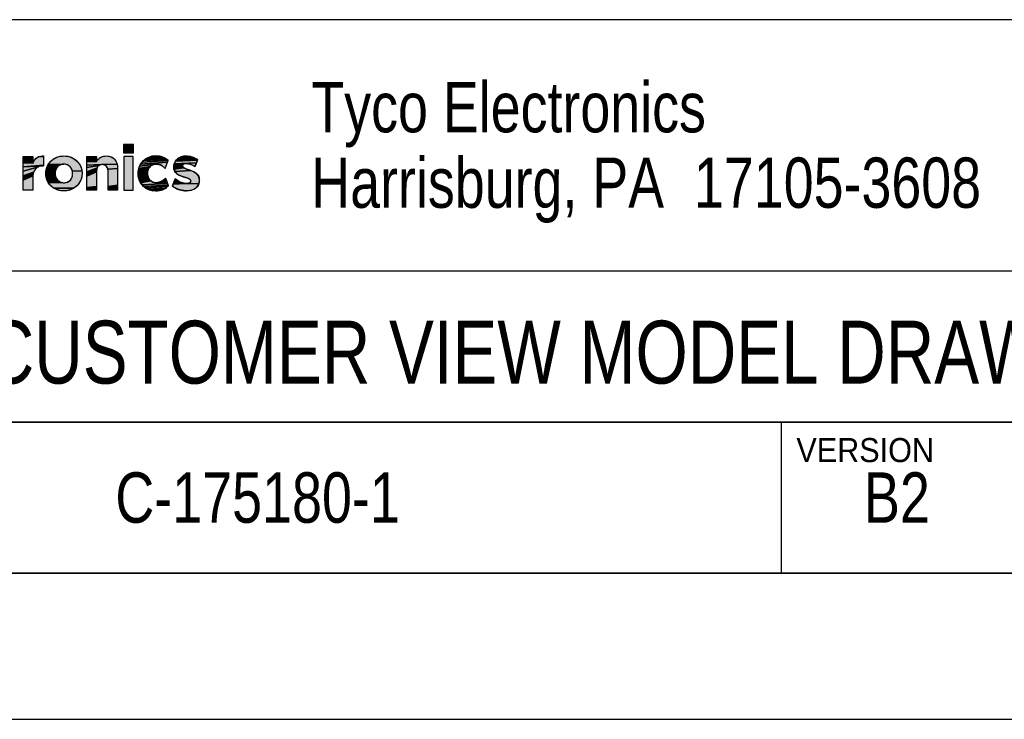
# Model space of a CAD drawing. Extents: x 0 to 420, y 0 to 297.
# Tile 7 of 10: x 305 to 367, y 0 to 44. Entities that reach past the tile are written whole.
import ezdxf
from ezdxf.enums import TextEntityAlignment as Align

# ---------------------------------------------------------------- set-up
doc = ezdxf.new("R2010")
doc.units = 0
doc.header["$LTSCALE"] = 23.1
doc.layers.get('0').update_dxf_attribs({"linetype": 'CONTINUOUS'})
doc.layers.add('DRAFT_ENTITY', color=7, linetype='CONTINUOUS')
doc.styles.get("Standard").update_dxf_attribs({"font": 'txt', "width": 0.95})

# ---------------------------------------------------------------- blocks, each defined once
blk = doc.blocks.new('15988_TYCO_ELEC_HORIZ_BL0', base_point=(298.596, 35.961))
at = {"linetype": 'CONTINUOUS'}
for points in [[(306.754, 35.504), (306.754, 35.443), (306.754, 35.369), (306.754, 35.286), (306.754, 35.201), (306.754, 35.118), (306.754, 35.044), (306.754, 34.983), (305.475, 34.881), (305.475, 35.011), (305.475, 35.131), (306.077, 35.128), (306.077, 35.101), (306.077, 35.091), (306.113, 35.168), (306.152, 35.24), (306.196, 35.306), (306.245, 35.365), (306.299, 35.417), (306.359, 35.462), (306.424, 35.499), (306.754, 35.527)], [(306.077, 35.519), (306.077, 35.509), (306.077, 35.481), (306.077, 35.44), (306.077, 35.39), (305.475, 35.334), (305.475, 35.411), (305.475, 35.443), (305.475, 35.469), (305.475, 35.49), (305.475, 35.506), (305.475, 35.515), (305.475, 35.519), (305.479, 35.519), (305.489, 35.519), (305.506, 35.519), (305.528, 35.519), (305.585, 35.519), (305.656, 35.519), (305.735, 35.519), (305.817, 35.519), (305.896, 35.519), (305.967, 35.519), (306.025, 35.519), (306.047, 35.519), (306.063, 35.519), (306.074, 35.519)], [(306.754, 35.558), (306.754, 35.555), (306.754, 35.544), (306.754, 35.527), (306.424, 35.499), (306.496, 35.527), (306.575, 35.547), (306.661, 35.558)], [(307.943, 35.555), (308.043, 35.559), (308.143, 35.555), (308.24, 35.544), (308.334, 35.526), (308.424, 35.5), (308.51, 35.469), (308.593, 35.431), (308.671, 35.387), (308.745, 35.338), (308.814, 35.283), (308.878, 35.223), (308.937, 35.158), (308.99, 35.089), (309.038, 35.016), (309.079, 34.939), (309.114, 34.858), (309.143, 34.774), (309.165, 34.687), (309.18, 34.597), (308.573, 34.616), (308.559, 34.661), (308.543, 34.704), (308.523, 34.745), (308.5, 34.785), (308.475, 34.822), (308.447, 34.857), (308.416, 34.889), (308.383, 34.919), (308.347, 34.946), (308.309, 34.97), (308.268, 34.99), (308.226, 35.008), (308.181, 35.021), (308.134, 35.032), (308.086, 35.038), (308.035, 35.04), (307.042, 35.01), (307.09, 35.084), (307.144, 35.154), (307.203, 35.219), (307.268, 35.279), (307.337, 35.335), (307.412, 35.385), (307.49, 35.429), (307.573, 35.468), (307.66, 35.5), (307.751, 35.525), (307.845, 35.544)], [(310.713, 35.559), (310.83, 35.552), (310.938, 35.531), (311.036, 35.497), (311.124, 35.45), (311.202, 35.391), (311.269, 35.319), (311.325, 35.237), (311.37, 35.143), (311.403, 35.04), (310.423, 35.01), (309.489, 34.969), (309.489, 35.09), (309.489, 35.2), (310.092, 35.218), (310.101, 35.23), (310.139, 35.277), (310.18, 35.322), (310.224, 35.365), (310.27, 35.406), (310.32, 35.442), (310.374, 35.475), (310.432, 35.504), (310.495, 35.527), (310.562, 35.544), (310.635, 35.555)], [(310.092, 35.517), (310.092, 35.504), (310.092, 35.481), (309.489, 35.446), (309.489, 35.492), (309.489, 35.516), (309.49, 35.519), (309.497, 35.519), (309.529, 35.519), (309.58, 35.519), (309.646, 35.519), (309.721, 35.519), (309.801, 35.519), (309.88, 35.519), (309.953, 35.519), (310.016, 35.519), (310.062, 35.519), (310.078, 35.519), (310.088, 35.519)], [(310.092, 35.45), (310.092, 35.413), (310.092, 35.374), (309.489, 35.298), (309.489, 35.381), (309.489, 35.446), (310.092, 35.481)], [(314.363, 35.451), (314.425, 35.418), (313.195, 35.366), (313.326, 35.443), (314.298, 35.48)], [(314.155, 35.525), (314.228, 35.504), (314.298, 35.48), (313.326, 35.443), (313.471, 35.502), (313.548, 35.524), (314.077, 35.54)], [(313.793, 35.558), (313.836, 35.559), (313.86, 35.559), (313.906, 35.557), (313.994, 35.551), (314.077, 35.54), (313.548, 35.524), (313.627, 35.541), (313.709, 35.552)], [(316.255, 35.451), (316.319, 35.425), (315.215, 35.379), (315.296, 35.434), (316.189, 35.474)], [(316.123, 35.494), (316.189, 35.474), (315.296, 35.434), (315.386, 35.478), (316.056, 35.512)], [(315.921, 35.536), (315.988, 35.525), (316.056, 35.512), (315.386, 35.478), (315.483, 35.512), (315.588, 35.534), (315.854, 35.543)], [(315.697, 35.545), (315.754, 35.547), (315.787, 35.546), (315.854, 35.543), (315.588, 35.534)], [(306.077, 35.334), (306.077, 35.276), (306.077, 35.219), (305.475, 35.131), (305.475, 35.239), (305.475, 35.334), (306.077, 35.39)], [(306.722, 34.929), (305.475, 34.881), (306.754, 34.983), (306.754, 34.96), (306.754, 34.943), (306.754, 34.932), (306.754, 34.929), (306.754, 34.929), (306.752, 34.929), (306.748, 34.929), (306.745, 34.929), (306.741, 34.929), (306.736, 34.929), (306.732, 34.929), (306.728, 34.929), (306.725, 34.929), (306.723, 34.929)], [(306.52, 34.904), (306.432, 34.874), (305.475, 34.602), (305.475, 34.881), (306.722, 34.929), (306.617, 34.923)], [(306.17, 34.629), (306.13, 34.536), (305.475, 34.313), (305.475, 34.602), (306.432, 34.874), (306.352, 34.832), (306.281, 34.777), (306.221, 34.709)], [(307.572, 34.788), (307.551, 34.749), (306.914, 34.679), (306.936, 34.767), (307.597, 34.825)], [(307.624, 34.859), (307.597, 34.825), (306.936, 34.767), (306.965, 34.851), (307.686, 34.921), (307.653, 34.891)], [(307.721, 34.947), (307.686, 34.921), (306.965, 34.851), (307.001, 34.932), (307.841, 35.008), (307.799, 34.991), (307.759, 34.971)], [(307.886, 35.022), (307.841, 35.008), (307.001, 34.932), (307.042, 35.01), (308.035, 35.04), (307.983, 35.038), (307.934, 35.032)], [(310.092, 35.334), (310.092, 35.296), (309.489, 35.2), (309.489, 35.298), (310.092, 35.374)], [(310.092, 35.218), (309.489, 35.2), (310.092, 35.296), (310.092, 35.263), (310.092, 35.238), (310.092, 35.222), (310.092, 35.219)], [(310.315, 34.986), (310.268, 34.964), (309.489, 34.839), (309.489, 34.969), (310.423, 35.01), (310.367, 35.001)], [(310.158, 34.856), (310.132, 34.806), (309.489, 34.563), (309.489, 34.839), (310.268, 34.964), (310.226, 34.934), (310.189, 34.898)], [(310.483, 35.012), (310.423, 35.01), (311.403, 35.04), (311.425, 34.926), (311.434, 34.803), (311.435, 34.771), (310.82, 34.719), (310.804, 34.779), (310.783, 34.832), (310.756, 34.878), (310.724, 34.917), (310.686, 34.95), (310.642, 34.976), (310.594, 34.995), (310.541, 35.007)], [(313.402, 34.778), (313.368, 34.71), (312.734, 34.609), (312.765, 34.762), (313.494, 34.893), (313.444, 34.839)], [(313.55, 34.94), (313.494, 34.893), (312.765, 34.762), (312.817, 34.907), (313.832, 35.04), (313.754, 35.029), (313.681, 35.008), (313.613, 34.978)], [(313.903, 35.042), (313.832, 35.04), (312.817, 34.907), (312.886, 35.041), (314.572, 35.158), (314.549, 35.097), (314.524, 35.031), (314.499, 34.964), (314.476, 34.902), (314.455, 34.847), (314.439, 34.805), (314.429, 34.778), (314.427, 34.773), (314.427, 34.772), (314.418, 34.783), (314.38, 34.825), (314.34, 34.865), (314.297, 34.902), (314.251, 34.935), (314.202, 34.965), (314.149, 34.99), (314.093, 35.011), (314.034, 35.027), (313.971, 35.037)], [(314.592, 35.21), (314.572, 35.158), (312.886, 35.041), (312.973, 35.163), (314.615, 35.27), (314.607, 35.249)], [(314.616, 35.273), (314.615, 35.27), (312.973, 35.163), (313.076, 35.272), (314.538, 35.341), (314.591, 35.296)], [(314.483, 35.381), (314.538, 35.341), (313.076, 35.272), (313.195, 35.366), (314.425, 35.418)], [(315.52, 34.933), (315.526, 34.897), (315.544, 34.865), (314.979, 34.821), (314.977, 34.87), (314.978, 34.898), (315.521, 34.944)], [(315.524, 34.966), (315.521, 34.944), (314.978, 34.898), (314.982, 34.954), (315.595, 35.052), (315.574, 35.039), (315.556, 35.023), (315.542, 35.006), (315.531, 34.987)], [(315.572, 34.836), (315.61, 34.81), (314.991, 34.732), (314.979, 34.821), (315.544, 34.865)], [(315.619, 35.064), (315.595, 35.052), (314.982, 34.954), (315.002, 35.059), (315.714, 35.083), (315.679, 35.079), (315.647, 35.073)], [(316.453, 35.247), (316.433, 35.193), (316.411, 35.134), (315.002, 35.059), (315.036, 35.154), (315.084, 35.239), (316.47, 35.291)], [(315.752, 35.083), (315.714, 35.083), (315.002, 35.059), (316.411, 35.134), (316.388, 35.074), (316.366, 35.016), (316.347, 34.965), (316.331, 34.923), (316.32, 34.895), (316.316, 34.885), (316.261, 34.917), (316.205, 34.946), (316.15, 34.973), (316.095, 34.997), (316.041, 35.019), (315.989, 35.037), (315.938, 35.053), (315.889, 35.065), (315.841, 35.075), (315.796, 35.081)], [(316.482, 35.323), (316.47, 35.291), (315.084, 35.239), (315.144, 35.314), (316.443, 35.364), (316.473, 35.347), (316.488, 35.338), (316.488, 35.338)], [(316.382, 35.396), (316.443, 35.364), (315.144, 35.314), (315.215, 35.379), (316.319, 35.425)], [(306.101, 34.43), (306.083, 34.312), (305.475, 34.034), (305.475, 34.313), (306.13, 34.536)], [(306.077, 34.037), (306.077, 33.944), (306.077, 33.841), (306.077, 33.735), (306.077, 33.631), (306.077, 33.539), (306.077, 33.499), (306.077, 33.464), (306.077, 33.436), (306.077, 33.414), (306.077, 33.401), (306.077, 33.396), (306.074, 33.396), (306.063, 33.396), (306.047, 33.396), (306.025, 33.396), (305.967, 33.396), (305.896, 33.396), (305.817, 33.396), (305.735, 33.396), (305.656, 33.396), (305.585, 33.396), (305.528, 33.396), (305.506, 33.396), (305.489, 33.396), (305.479, 33.396), (305.475, 33.396), (305.475, 33.399), (305.475, 33.409), (305.475, 33.424), (305.475, 33.445), (305.475, 33.472), (305.475, 33.504), (305.475, 33.581), (305.475, 33.675), (305.475, 33.783), (305.475, 33.904), (305.475, 34.034), (306.083, 34.312), (306.077, 34.18), (306.077, 34.175), (306.077, 34.162), (306.077, 34.14), (306.077, 34.112), (306.077, 34.077)], [(307.504, 34.622), (307.495, 34.576), (306.892, 34.497), (306.899, 34.589), (307.517, 34.666)], [(307.488, 34.53), (307.485, 34.482), (306.892, 34.403), (306.892, 34.497), (307.495, 34.576)], [(307.485, 34.433), (307.489, 34.384), (306.899, 34.31), (306.892, 34.403), (307.485, 34.482)], [(307.532, 34.709), (307.517, 34.666), (306.899, 34.589), (306.914, 34.679), (307.551, 34.749)], [(307.495, 34.337), (307.506, 34.291), (306.914, 34.22), (306.899, 34.31), (307.489, 34.384)], [(307.519, 34.246), (307.536, 34.203), (306.936, 34.133), (306.914, 34.22), (307.506, 34.291)], [(307.555, 34.162), (307.578, 34.123), (306.965, 34.049), (306.936, 34.133), (307.536, 34.203)], [(308.583, 34.57), (308.573, 34.616), (309.18, 34.597), (309.187, 34.504), (309.187, 34.411), (309.18, 34.318), (309.165, 34.228), (309.143, 34.141), (309.114, 34.056), (309.078, 33.975), (309.036, 33.897), (308.988, 33.823), (308.935, 33.753), (308.876, 33.688), (308.811, 33.628), (308.741, 33.572), (308.667, 33.522), (307.408, 33.52), (307.334, 33.569), (307.265, 33.624), (307.201, 33.684), (307.142, 33.749), (307.089, 33.818), (307.041, 33.891), (307.898, 33.886), (307.944, 33.875), (307.993, 33.869), (308.043, 33.867), (308.095, 33.869), (308.145, 33.875), (308.192, 33.885), (308.237, 33.899), (308.28, 33.916), (308.32, 33.936), (308.358, 33.96), (308.393, 33.986), (308.425, 34.016), (308.455, 34.048), (308.482, 34.082), (308.506, 34.119), (308.528, 34.158), (308.546, 34.198), (308.562, 34.241), (308.574, 34.285), (308.584, 34.331), (308.59, 34.377), (308.593, 34.425), (308.593, 34.474), (308.59, 34.523)], [(310.092, 34.573), (310.092, 34.554), (309.489, 34.281), (309.489, 34.563), (310.132, 34.806), (310.113, 34.75), (310.099, 34.687), (310.093, 34.617), (310.092, 34.58)], [(310.092, 34.308), (310.092, 34.163), (310.092, 34.008), (310.092, 33.851), (310.092, 33.703), (310.092, 33.635), (309.489, 33.573), (309.489, 33.664), (309.489, 33.768), (309.489, 33.884), (309.489, 34.01), (309.489, 34.281), (310.092, 34.554), (310.092, 34.523), (310.092, 34.481), (310.092, 34.431), (310.092, 34.372)], [(311.435, 34.723), (311.435, 34.681), (311.435, 34.628), (311.435, 34.564), (311.435, 34.493), (311.435, 34.414), (311.435, 34.242), (311.435, 34.06), (311.435, 33.88), (311.435, 33.712), (310.832, 33.635), (310.832, 33.775), (310.832, 33.929), (310.832, 34.086), (310.832, 34.237), (310.832, 34.372), (310.832, 34.431), (310.832, 34.481), (310.832, 34.523), (310.832, 34.554), (310.832, 34.573), (310.832, 34.58), (310.829, 34.653), (310.82, 34.719), (311.435, 34.771), (311.435, 34.769), (311.435, 34.753)], [(313.342, 34.638), (313.325, 34.56), (312.723, 34.45), (312.734, 34.609), (313.368, 34.71)], [(313.317, 34.479), (313.32, 34.393), (312.734, 34.29), (312.723, 34.45), (313.325, 34.56)], [(313.334, 34.31), (313.357, 34.231), (312.766, 34.138), (312.734, 34.29), (313.32, 34.393)], [(313.39, 34.158), (313.431, 34.092), (312.817, 33.994), (312.766, 34.138), (313.357, 34.231)], [(315.767, 34.742), (315.898, 34.698), (316.039, 34.651), (315.047, 34.583), (315.014, 34.653), (314.991, 34.732), (315.61, 34.81), (315.656, 34.786), (315.709, 34.764)], [(316.181, 34.594), (316.315, 34.523), (316.377, 34.481), (316.433, 34.434), (316.482, 34.38), (316.524, 34.32), (316.557, 34.253), (316.58, 34.178), (316.592, 34.095), (316.594, 34.049), (316.593, 34.018), (316.581, 33.901), (316.553, 33.795), (315.852, 33.826), (315.891, 33.831), (315.925, 33.839), (315.955, 33.849), (315.981, 33.862), (316.003, 33.878), (316.02, 33.895), (316.034, 33.915), (316.044, 33.937), (316.049, 33.961), (316.051, 33.986), (316.045, 34.024), (316.027, 34.056), (315.999, 34.085), (315.961, 34.11), (315.916, 34.133), (315.863, 34.154), (315.74, 34.193), (315.603, 34.233), (315.461, 34.28), (315.321, 34.34), (315.256, 34.376), (315.194, 34.418), (315.139, 34.466), (315.089, 34.521), (315.047, 34.583), (316.039, 34.651)], [(307.632, 34.05), (307.662, 34.018), (307, 33.968), (306.965, 34.049), (307.578, 34.123), (307.603, 34.085)], [(307.696, 33.988), (307.732, 33.961), (307.041, 33.891), (307, 33.968), (307.662, 34.018)], [(307.853, 33.899), (307.898, 33.886), (307.041, 33.891), (307.732, 33.961), (307.77, 33.937), (307.81, 33.917)], [(310.092, 33.574), (310.092, 33.519), (310.092, 33.473), (310.092, 33.436), (309.489, 33.408), (309.489, 33.443), (309.489, 33.499), (309.489, 33.573), (310.092, 33.635)], [(311.435, 33.637), (311.435, 33.569), (311.435, 33.511), (311.435, 33.463), (311.435, 33.427), (311.435, 33.404), (311.435, 33.396), (311.431, 33.396), (311.421, 33.396), (311.405, 33.396), (311.359, 33.396), (311.296, 33.396), (311.223, 33.396), (311.144, 33.396), (311.064, 33.396), (310.989, 33.396), (310.923, 33.396), (310.872, 33.396), (310.84, 33.396), (310.833, 33.396), (310.832, 33.398), (310.832, 33.411), (310.832, 33.436), (310.832, 33.473), (310.832, 33.519), (310.832, 33.574), (310.832, 33.635), (311.435, 33.712)], [(313.48, 34.032), (313.536, 33.98), (312.887, 33.861), (312.817, 33.994), (313.431, 34.092)], [(313.893, 33.868), (314.584, 33.815), (312.974, 33.739), (312.887, 33.861), (313.536, 33.98), (313.599, 33.937), (313.666, 33.904), (313.739, 33.881), (313.816, 33.869)], [(314.605, 33.76), (314.621, 33.715), (313.077, 33.631), (312.974, 33.739), (314.584, 33.815)], [(314.593, 33.633), (314.59, 33.63), (313.194, 33.538), (313.077, 33.631), (314.621, 33.715), (314.632, 33.685), (314.636, 33.674), (314.635, 33.673), (314.634, 33.672), (314.633, 33.671), (314.632, 33.67), (314.631, 33.669), (314.63, 33.668), (314.629, 33.667), (314.628, 33.666), (314.627, 33.665), (314.626, 33.664), (314.625, 33.663), (314.622, 33.661), (314.619, 33.657), (314.616, 33.654), (314.613, 33.651), (314.61, 33.648), (314.606, 33.645), (314.603, 33.642), (314.6, 33.639), (314.597, 33.636)], [(314.512, 33.564), (314.459, 33.525), (313.325, 33.462), (313.194, 33.538), (314.59, 33.63), (314.588, 33.628), (314.564, 33.606)], [(314.447, 34.152), (314.455, 34.161), (314.455, 34.161), (314.461, 34.145), (314.474, 34.111), (314.491, 34.063), (314.513, 34.005), (314.536, 33.942), (314.561, 33.877), (314.584, 33.815), (313.893, 33.868), (313.965, 33.875), (314.033, 33.889), (314.097, 33.908), (314.158, 33.932), (314.214, 33.96), (314.267, 33.991), (314.315, 34.025), (314.358, 34.06), (314.398, 34.097), (314.432, 34.134)], [(315.809, 33.824), (315.852, 33.826), (316.553, 33.795), (316.511, 33.702), (316.456, 33.62), (316.388, 33.55), (316.309, 33.491), (316.22, 33.443), (316.122, 33.407), (316.015, 33.381), (315.902, 33.365), (315.782, 33.36), (315.702, 33.362), (315.623, 33.368), (315.543, 33.378), (315.463, 33.393), (315.384, 33.412), (315.304, 33.437), (315.225, 33.466), (315.147, 33.502), (315.07, 33.543), (314.993, 33.591), (314.917, 33.645), (314.898, 33.66), (314.898, 33.66), (314.9, 33.666), (314.909, 33.689), (314.924, 33.727), (314.942, 33.776), (315.698, 33.83), (315.757, 33.825)], [(315.636, 33.84), (315.698, 33.83), (314.942, 33.776), (314.963, 33.833), (315.504, 33.873), (315.571, 33.854)], [(315.436, 33.896), (315.504, 33.873), (314.963, 33.833), (314.986, 33.892), (315.367, 33.924)], [(315.298, 33.957), (315.367, 33.924), (314.986, 33.892), (315.008, 33.951), (315.23, 33.995)], [(315.06, 34.088), (315.067, 34.107), (315.068, 34.11), (315.099, 34.084), (315.163, 34.037), (315.23, 33.995), (315.008, 33.951), (315.029, 34.006), (315.047, 34.053)], [(308.667, 33.522), (308.588, 33.478), (308.505, 33.44), (308.418, 33.408), (308.327, 33.382), (308.233, 33.363), (308.136, 33.352), (308.035, 33.348), (307.936, 33.352), (307.839, 33.363), (307.745, 33.382), (307.655, 33.407), (307.568, 33.438), (307.486, 33.476), (307.408, 33.52)], [(310.092, 33.411), (310.092, 33.398), (310.091, 33.396), (310.084, 33.396), (310.071, 33.396), (310.029, 33.396), (309.97, 33.396), (309.899, 33.396), (309.821, 33.396), (309.741, 33.396), (309.664, 33.396), (309.595, 33.396), (309.54, 33.396), (309.503, 33.396), (309.493, 33.396), (309.489, 33.396), (309.489, 33.399), (309.489, 33.408), (310.092, 33.436)], [(314.402, 33.489), (314.343, 33.457), (313.468, 33.404), (313.325, 33.462), (314.459, 33.525)], [(314.28, 33.429), (314.213, 33.404), (313.622, 33.366), (313.468, 33.404), (314.343, 33.457)], [(314.065, 33.368), (313.984, 33.356), (313.897, 33.35), (313.851, 33.348), (313.828, 33.348), (313.786, 33.349), (313.703, 33.355), (313.622, 33.366), (314.213, 33.404), (314.141, 33.384)]]:
    blk.add_hatch(color=2, dxfattribs=at).paths.add_polyline_path(points)
at = {"color": 2, "linetype": 'CONTINUOUS'}
for p, q in [((312.434, 36.288), (311.8, 36.288)), ((311.8, 36.288), (311.8, 35.753)), ((312.434, 35.753), (312.434, 36.288)), ((311.8, 35.753), (312.434, 35.753)), ((312.418, 35.519), (311.816, 35.519)), ((311.816, 35.519), (311.816, 33.396)), ((312.418, 33.396), (312.418, 35.519)), ((311.816, 33.396), (312.418, 33.396))]:
    blk.add_line(p, q, dxfattribs=at)
for points in [[(306.754, 35.504), (306.754, 35.443), (306.754, 35.369), (306.754, 35.286), (306.754, 35.201), (306.754, 35.118), (306.754, 35.044), (306.754, 34.983), (305.475, 34.881), (305.475, 35.011), (305.475, 35.131), (306.077, 35.128), (306.077, 35.101), (306.077, 35.091), (306.113, 35.168), (306.152, 35.24), (306.196, 35.306), (306.245, 35.365), (306.299, 35.417), (306.359, 35.462), (306.424, 35.499), (306.754, 35.527), (306.754, 35.504)], [(306.077, 35.519), (306.077, 35.509), (306.077, 35.481), (306.077, 35.44), (306.077, 35.39), (305.475, 35.334), (305.475, 35.411), (305.475, 35.443), (305.475, 35.469), (305.475, 35.49), (305.475, 35.506), (305.475, 35.515), (305.475, 35.519), (305.479, 35.519), (305.489, 35.519), (305.506, 35.519), (305.528, 35.519), (305.585, 35.519), (305.656, 35.519), (305.735, 35.519), (305.817, 35.519), (305.896, 35.519), (305.967, 35.519), (306.025, 35.519), (306.047, 35.519), (306.063, 35.519), (306.074, 35.519), (306.077, 35.519)], [(306.754, 35.558), (306.754, 35.555), (306.754, 35.544), (306.754, 35.527), (306.424, 35.499), (306.496, 35.527), (306.575, 35.547), (306.661, 35.558), (306.754, 35.558)], [(307.943, 35.555), (308.043, 35.559), (308.143, 35.555), (308.24, 35.544), (308.334, 35.526), (308.424, 35.5), (308.51, 35.469), (308.593, 35.431), (308.671, 35.387), (308.745, 35.338), (308.814, 35.283), (308.878, 35.223), (308.937, 35.158), (308.99, 35.089), (309.038, 35.016), (309.079, 34.939), (309.114, 34.858), (309.143, 34.774), (309.165, 34.687), (309.18, 34.597), (308.573, 34.616), (308.559, 34.661), (308.543, 34.704), (308.523, 34.745), (308.5, 34.785), (308.475, 34.822), (308.447, 34.857), (308.416, 34.889), (308.383, 34.919), (308.347, 34.946), (308.309, 34.97), (308.268, 34.99), (308.226, 35.008), (308.181, 35.021), (308.134, 35.032), (308.086, 35.038), (308.035, 35.04), (307.042, 35.01), (307.09, 35.084), (307.144, 35.154), (307.203, 35.219), (307.268, 35.279), (307.337, 35.335), (307.412, 35.385), (307.49, 35.429), (307.573, 35.468), (307.66, 35.5), (307.751, 35.525), (307.845, 35.544), (307.943, 35.555)], [(310.713, 35.559), (310.83, 35.552), (310.938, 35.531), (311.036, 35.497), (311.124, 35.45), (311.202, 35.391), (311.269, 35.319), (311.325, 35.237), (311.37, 35.143), (311.403, 35.04), (310.423, 35.01), (309.489, 34.969), (309.489, 35.09), (309.489, 35.2), (310.092, 35.218), (310.101, 35.23), (310.139, 35.277), (310.18, 35.322), (310.224, 35.365), (310.27, 35.406), (310.32, 35.442), (310.374, 35.475), (310.432, 35.504), (310.495, 35.527), (310.562, 35.544), (310.635, 35.555), (310.713, 35.559)], [(310.092, 35.517), (310.092, 35.504), (310.092, 35.481), (309.489, 35.446), (309.489, 35.492), (309.489, 35.516), (309.49, 35.519), (309.497, 35.519), (309.529, 35.519), (309.58, 35.519), (309.646, 35.519), (309.721, 35.519), (309.801, 35.519), (309.88, 35.519), (309.953, 35.519), (310.016, 35.519), (310.062, 35.519), (310.078, 35.519), (310.088, 35.519), (310.092, 35.517)], [(310.092, 35.45), (310.092, 35.413), (310.092, 35.374), (309.489, 35.298), (309.489, 35.381), (309.489, 35.446), (310.092, 35.481), (310.092, 35.45)], [(314.363, 35.451), (314.425, 35.418), (313.195, 35.366), (313.326, 35.443), (314.298, 35.48), (314.363, 35.451)], [(314.155, 35.525), (314.228, 35.504), (314.298, 35.48), (313.326, 35.443), (313.471, 35.502), (313.548, 35.524), (314.077, 35.54), (314.155, 35.525)], [(313.793, 35.558), (313.836, 35.559), (313.86, 35.559), (313.906, 35.557), (313.994, 35.551), (314.077, 35.54), (313.548, 35.524), (313.627, 35.541), (313.709, 35.552), (313.793, 35.558)], [(316.255, 35.451), (316.319, 35.425), (315.215, 35.379), (315.296, 35.434), (316.189, 35.474), (316.255, 35.451)], [(316.123, 35.494), (316.189, 35.474), (315.296, 35.434), (315.386, 35.478), (316.056, 35.512), (316.123, 35.494)], [(315.921, 35.536), (315.988, 35.525), (316.056, 35.512), (315.386, 35.478), (315.483, 35.512), (315.588, 35.534), (315.854, 35.543), (315.921, 35.536)], [(315.697, 35.545), (315.754, 35.547), (315.787, 35.546), (315.854, 35.543), (315.588, 35.534), (315.697, 35.545)], [(306.077, 35.334), (306.077, 35.276), (306.077, 35.219), (305.475, 35.131), (305.475, 35.239), (305.475, 35.334), (306.077, 35.39), (306.077, 35.334)], [(306.722, 34.929), (305.475, 34.881), (306.754, 34.983), (306.754, 34.96), (306.754, 34.943), (306.754, 34.932), (306.754, 34.929), (306.754, 34.929), (306.752, 34.929), (306.748, 34.929), (306.745, 34.929), (306.741, 34.929), (306.736, 34.929), (306.732, 34.929), (306.728, 34.929), (306.725, 34.929), (306.723, 34.929), (306.722, 34.929)], [(306.52, 34.904), (306.432, 34.874), (305.475, 34.602), (305.475, 34.881), (306.722, 34.929), (306.617, 34.923), (306.52, 34.904)], [(306.17, 34.629), (306.13, 34.536), (305.475, 34.313), (305.475, 34.602), (306.432, 34.874), (306.352, 34.832), (306.281, 34.777), (306.221, 34.709), (306.17, 34.629)], [(307.572, 34.788), (307.551, 34.749), (306.914, 34.679), (306.936, 34.767), (307.597, 34.825), (307.572, 34.788)], [(307.624, 34.859), (307.597, 34.825), (306.936, 34.767), (306.965, 34.851), (307.686, 34.921), (307.653, 34.891), (307.624, 34.859)], [(307.721, 34.947), (307.686, 34.921), (306.965, 34.851), (307.001, 34.932), (307.841, 35.008), (307.799, 34.991), (307.759, 34.971), (307.721, 34.947)], [(307.886, 35.022), (307.841, 35.008), (307.001, 34.932), (307.042, 35.01), (308.035, 35.04), (307.983, 35.038), (307.934, 35.032), (307.886, 35.022)], [(310.092, 35.334), (310.092, 35.296), (309.489, 35.2), (309.489, 35.298), (310.092, 35.374), (310.092, 35.334)], [(310.092, 35.218), (309.489, 35.2), (310.092, 35.296), (310.092, 35.263), (310.092, 35.238), (310.092, 35.222), (310.092, 35.219), (310.092, 35.218)], [(310.315, 34.986), (310.268, 34.964), (309.489, 34.839), (309.489, 34.969), (310.423, 35.01), (310.367, 35.001), (310.315, 34.986)], [(310.158, 34.856), (310.132, 34.806), (309.489, 34.563), (309.489, 34.839), (310.268, 34.964), (310.226, 34.934), (310.189, 34.898), (310.158, 34.856)], [(310.483, 35.012), (310.423, 35.01), (311.403, 35.04), (311.425, 34.926), (311.434, 34.803), (311.435, 34.771), (310.82, 34.719), (310.804, 34.779), (310.783, 34.832), (310.756, 34.878), (310.724, 34.917), (310.686, 34.95), (310.642, 34.976), (310.594, 34.995), (310.541, 35.007), (310.483, 35.012)], [(313.402, 34.778), (313.368, 34.71), (312.734, 34.609), (312.765, 34.762), (313.494, 34.893), (313.444, 34.839), (313.402, 34.778)], [(313.55, 34.94), (313.494, 34.893), (312.765, 34.762), (312.817, 34.907), (313.832, 35.04), (313.754, 35.029), (313.681, 35.008), (313.613, 34.978), (313.55, 34.94)], [(313.903, 35.042), (313.832, 35.04), (312.817, 34.907), (312.886, 35.041), (314.572, 35.158), (314.549, 35.097), (314.524, 35.031), (314.499, 34.964), (314.476, 34.902), (314.455, 34.847), (314.439, 34.805), (314.429, 34.778), (314.427, 34.773), (314.427, 34.772), (314.418, 34.783), (314.38, 34.825), (314.34, 34.865), (314.297, 34.902), (314.251, 34.935), (314.202, 34.965), (314.149, 34.99), (314.093, 35.011), (314.034, 35.027), (313.971, 35.037), (313.903, 35.042)], [(314.592, 35.21), (314.572, 35.158), (312.886, 35.041), (312.973, 35.163), (314.615, 35.27), (314.607, 35.249), (314.592, 35.21)], [(314.616, 35.273), (314.615, 35.27), (312.973, 35.163), (313.076, 35.272), (314.538, 35.341), (314.591, 35.296), (314.616, 35.273)], [(314.483, 35.381), (314.538, 35.341), (313.076, 35.272), (313.195, 35.366), (314.425, 35.418), (314.483, 35.381)], [(315.52, 34.933), (315.526, 34.897), (315.544, 34.865), (314.979, 34.821), (314.977, 34.87), (314.978, 34.898), (315.521, 34.944), (315.52, 34.933)], [(315.524, 34.966), (315.521, 34.944), (314.978, 34.898), (314.982, 34.954), (315.595, 35.052), (315.574, 35.039), (315.556, 35.023), (315.542, 35.006), (315.531, 34.987), (315.524, 34.966)], [(315.572, 34.836), (315.61, 34.81), (314.991, 34.732), (314.979, 34.821), (315.544, 34.865), (315.572, 34.836)], [(315.619, 35.064), (315.595, 35.052), (314.982, 34.954), (315.002, 35.059), (315.714, 35.083), (315.679, 35.079), (315.647, 35.073), (315.619, 35.064)], [(316.453, 35.247), (316.433, 35.193), (316.411, 35.134), (315.002, 35.059), (315.036, 35.154), (315.084, 35.239), (316.47, 35.291), (316.453, 35.247)], [(315.752, 35.083), (315.714, 35.083), (315.002, 35.059), (316.411, 35.134), (316.388, 35.074), (316.366, 35.016), (316.347, 34.965), (316.331, 34.923), (316.32, 34.895), (316.316, 34.885), (316.261, 34.917), (316.205, 34.946), (316.15, 34.973), (316.095, 34.997), (316.041, 35.019), (315.989, 35.037), (315.938, 35.053), (315.889, 35.065), (315.841, 35.075), (315.796, 35.081), (315.752, 35.083)], [(316.482, 35.323), (316.47, 35.291), (315.084, 35.239), (315.144, 35.314), (316.443, 35.364), (316.473, 35.347), (316.488, 35.338), (316.488, 35.338), (316.482, 35.323)], [(316.382, 35.396), (316.443, 35.364), (315.144, 35.314), (315.215, 35.379), (316.319, 35.425), (316.382, 35.396)], [(306.101, 34.43), (306.083, 34.312), (305.475, 34.034), (305.475, 34.313), (306.13, 34.536), (306.101, 34.43)], [(306.077, 34.037), (306.077, 33.944), (306.077, 33.841), (306.077, 33.735), (306.077, 33.631), (306.077, 33.539), (306.077, 33.499), (306.077, 33.464), (306.077, 33.436), (306.077, 33.414), (306.077, 33.401), (306.077, 33.396), (306.074, 33.396), (306.063, 33.396), (306.047, 33.396), (306.025, 33.396), (305.967, 33.396), (305.896, 33.396), (305.817, 33.396), (305.735, 33.396), (305.656, 33.396), (305.585, 33.396), (305.528, 33.396), (305.506, 33.396), (305.489, 33.396), (305.479, 33.396), (305.475, 33.396), (305.475, 33.399), (305.475, 33.409), (305.475, 33.424), (305.475, 33.445), (305.475, 33.472), (305.475, 33.504), (305.475, 33.581), (305.475, 33.675), (305.475, 33.783), (305.475, 33.904), (305.475, 34.034), (306.083, 34.312), (306.077, 34.18), (306.077, 34.175), (306.077, 34.162), (306.077, 34.14), (306.077, 34.112), (306.077, 34.077), (306.077, 34.037)], [(307.504, 34.622), (307.495, 34.576), (306.892, 34.497), (306.899, 34.589), (307.517, 34.666), (307.504, 34.622)], [(307.488, 34.53), (307.485, 34.482), (306.892, 34.403), (306.892, 34.497), (307.495, 34.576), (307.488, 34.53)], [(307.485, 34.433), (307.489, 34.384), (306.899, 34.31), (306.892, 34.403), (307.485, 34.482), (307.485, 34.433)], [(307.532, 34.709), (307.517, 34.666), (306.899, 34.589), (306.914, 34.679), (307.551, 34.749), (307.532, 34.709)], [(307.495, 34.337), (307.506, 34.291), (306.914, 34.22), (306.899, 34.31), (307.489, 34.384), (307.495, 34.337)], [(307.519, 34.246), (307.536, 34.203), (306.936, 34.133), (306.914, 34.22), (307.506, 34.291), (307.519, 34.246)], [(307.555, 34.162), (307.578, 34.123), (306.965, 34.049), (306.936, 34.133), (307.536, 34.203), (307.555, 34.162)], [(308.583, 34.57), (308.573, 34.616), (309.18, 34.597), (309.187, 34.504), (309.187, 34.411), (309.18, 34.318), (309.165, 34.228), (309.143, 34.141), (309.114, 34.056), (309.078, 33.975), (309.036, 33.897), (308.988, 33.823), (308.935, 33.753), (308.876, 33.688), (308.811, 33.628), (308.741, 33.572), (308.667, 33.522), (307.408, 33.52), (307.334, 33.569), (307.265, 33.624), (307.201, 33.684), (307.142, 33.749), (307.089, 33.818), (307.041, 33.891), (307.898, 33.886), (307.944, 33.875), (307.993, 33.869), (308.043, 33.867), (308.095, 33.869), (308.145, 33.875), (308.192, 33.885), (308.237, 33.899), (308.28, 33.916), (308.32, 33.936), (308.358, 33.96), (308.393, 33.986), (308.425, 34.016), (308.455, 34.048), (308.482, 34.082), (308.506, 34.119), (308.528, 34.158), (308.546, 34.198), (308.562, 34.241), (308.574, 34.285), (308.584, 34.331), (308.59, 34.377), (308.593, 34.425), (308.593, 34.474), (308.59, 34.523), (308.583, 34.57)], [(310.092, 34.573), (310.092, 34.554), (309.489, 34.281), (309.489, 34.563), (310.132, 34.806), (310.113, 34.75), (310.099, 34.687), (310.093, 34.617), (310.092, 34.58), (310.092, 34.573)], [(310.092, 34.308), (310.092, 34.163), (310.092, 34.008), (310.092, 33.851), (310.092, 33.703), (310.092, 33.635), (309.489, 33.573), (309.489, 33.664), (309.489, 33.768), (309.489, 33.884), (309.489, 34.01), (309.489, 34.281), (310.092, 34.554), (310.092, 34.523), (310.092, 34.481), (310.092, 34.431), (310.092, 34.372), (310.092, 34.308)], [(311.435, 34.723), (311.435, 34.681), (311.435, 34.628), (311.435, 34.564), (311.435, 34.493), (311.435, 34.414), (311.435, 34.242), (311.435, 34.06), (311.435, 33.88), (311.435, 33.712), (310.832, 33.635), (310.832, 33.775), (310.832, 33.929), (310.832, 34.086), (310.832, 34.237), (310.832, 34.372), (310.832, 34.431), (310.832, 34.481), (310.832, 34.523), (310.832, 34.554), (310.832, 34.573), (310.832, 34.58), (310.829, 34.653), (310.82, 34.719), (311.435, 34.771), (311.435, 34.769), (311.435, 34.753), (311.435, 34.723)], [(313.342, 34.638), (313.325, 34.56), (312.723, 34.45), (312.734, 34.609), (313.368, 34.71), (313.342, 34.638)], [(313.317, 34.479), (313.32, 34.393), (312.734, 34.29), (312.723, 34.45), (313.325, 34.56), (313.317, 34.479)], [(313.334, 34.31), (313.357, 34.231), (312.766, 34.138), (312.734, 34.29), (313.32, 34.393), (313.334, 34.31)], [(313.39, 34.158), (313.431, 34.092), (312.817, 33.994), (312.766, 34.138), (313.357, 34.231), (313.39, 34.158)], [(315.767, 34.742), (315.898, 34.698), (316.039, 34.651), (315.047, 34.583), (315.014, 34.653), (314.991, 34.732), (315.61, 34.81), (315.656, 34.786), (315.709, 34.764), (315.767, 34.742)], [(316.181, 34.594), (316.315, 34.523), (316.377, 34.481), (316.433, 34.434), (316.482, 34.38), (316.524, 34.32), (316.557, 34.253), (316.58, 34.178), (316.592, 34.095), (316.594, 34.049), (316.593, 34.018), (316.581, 33.901), (316.553, 33.795), (315.852, 33.826), (315.891, 33.831), (315.925, 33.839), (315.955, 33.849), (315.981, 33.862), (316.003, 33.878), (316.02, 33.895), (316.034, 33.915), (316.044, 33.937), (316.049, 33.961), (316.051, 33.986), (316.045, 34.024), (316.027, 34.056), (315.999, 34.085), (315.961, 34.11), (315.916, 34.133), (315.863, 34.154), (315.74, 34.193), (315.603, 34.233), (315.461, 34.28), (315.321, 34.34), (315.256, 34.376), (315.194, 34.418), (315.139, 34.466), (315.089, 34.521), (315.047, 34.583), (316.039, 34.651), (316.181, 34.594)], [(307.632, 34.05), (307.662, 34.018), (307, 33.968), (306.965, 34.049), (307.578, 34.123), (307.603, 34.085), (307.632, 34.05)], [(307.696, 33.988), (307.732, 33.961), (307.041, 33.891), (307, 33.968), (307.662, 34.018), (307.696, 33.988)], [(307.853, 33.899), (307.898, 33.886), (307.041, 33.891), (307.732, 33.961), (307.77, 33.937), (307.81, 33.917), (307.853, 33.899)], [(310.092, 33.574), (310.092, 33.519), (310.092, 33.473), (310.092, 33.436), (309.489, 33.408), (309.489, 33.443), (309.489, 33.499), (309.489, 33.573), (310.092, 33.635), (310.092, 33.574)], [(311.435, 33.637), (311.435, 33.569), (311.435, 33.511), (311.435, 33.463), (311.435, 33.427), (311.435, 33.404), (311.435, 33.396), (311.431, 33.396), (311.421, 33.396), (311.405, 33.396), (311.359, 33.396), (311.296, 33.396), (311.223, 33.396), (311.144, 33.396), (311.064, 33.396), (310.989, 33.396), (310.923, 33.396), (310.872, 33.396), (310.84, 33.396), (310.833, 33.396), (310.832, 33.398), (310.832, 33.411), (310.832, 33.436), (310.832, 33.473), (310.832, 33.519), (310.832, 33.574), (310.832, 33.635), (311.435, 33.712), (311.435, 33.637)], [(313.48, 34.032), (313.536, 33.98), (312.887, 33.861), (312.817, 33.994), (313.431, 34.092), (313.48, 34.032)], [(313.893, 33.868), (314.584, 33.815), (312.974, 33.739), (312.887, 33.861), (313.536, 33.98), (313.599, 33.937), (313.666, 33.904), (313.739, 33.881), (313.816, 33.869), (313.893, 33.868)], [(314.605, 33.76), (314.621, 33.715), (313.077, 33.631), (312.974, 33.739), (314.584, 33.815), (314.605, 33.76)], [(314.593, 33.633), (314.59, 33.63), (313.194, 33.538), (313.077, 33.631), (314.621, 33.715), (314.632, 33.685), (314.636, 33.674), (314.635, 33.673), (314.634, 33.672), (314.633, 33.671), (314.632, 33.67), (314.631, 33.669), (314.63, 33.668), (314.629, 33.667), (314.628, 33.666), (314.627, 33.665), (314.626, 33.664), (314.625, 33.663), (314.622, 33.661), (314.619, 33.657), (314.616, 33.654), (314.613, 33.651), (314.61, 33.648), (314.606, 33.645), (314.603, 33.642), (314.6, 33.639), (314.597, 33.636), (314.593, 33.633)], [(314.512, 33.564), (314.459, 33.525), (313.325, 33.462), (313.194, 33.538), (314.59, 33.63), (314.588, 33.628), (314.564, 33.606), (314.512, 33.564)], [(314.447, 34.152), (314.455, 34.161), (314.455, 34.161), (314.461, 34.145), (314.474, 34.111), (314.491, 34.063), (314.513, 34.005), (314.536, 33.942), (314.561, 33.877), (314.584, 33.815), (313.893, 33.868), (313.965, 33.875), (314.033, 33.889), (314.097, 33.908), (314.158, 33.932), (314.214, 33.96), (314.267, 33.991), (314.315, 34.025), (314.358, 34.06), (314.398, 34.097), (314.432, 34.134), (314.447, 34.152)], [(315.809, 33.824), (315.852, 33.826), (316.553, 33.795), (316.511, 33.702), (316.456, 33.62), (316.388, 33.55), (316.309, 33.491), (316.22, 33.443), (316.122, 33.407), (316.015, 33.381), (315.902, 33.365), (315.782, 33.36), (315.702, 33.362), (315.623, 33.368), (315.543, 33.378), (315.463, 33.393), (315.384, 33.412), (315.304, 33.437), (315.225, 33.466), (315.147, 33.502), (315.07, 33.543), (314.993, 33.591), (314.917, 33.645), (314.898, 33.66), (314.898, 33.66), (314.9, 33.666), (314.909, 33.689), (314.924, 33.727), (314.942, 33.776), (315.698, 33.83), (315.757, 33.825), (315.809, 33.824)], [(315.636, 33.84), (315.698, 33.83), (314.942, 33.776), (314.963, 33.833), (315.504, 33.873), (315.571, 33.854), (315.636, 33.84)], [(315.436, 33.896), (315.504, 33.873), (314.963, 33.833), (314.986, 33.892), (315.367, 33.924), (315.436, 33.896)], [(315.298, 33.957), (315.367, 33.924), (314.986, 33.892), (315.008, 33.951), (315.23, 33.995), (315.298, 33.957)], [(315.06, 34.088), (315.067, 34.107), (315.068, 34.11), (315.099, 34.084), (315.163, 34.037), (315.23, 33.995), (315.008, 33.951), (315.029, 34.006), (315.047, 34.053), (315.06, 34.088)], [(308.667, 33.522), (308.588, 33.478), (308.505, 33.44), (308.418, 33.408), (308.327, 33.382), (308.233, 33.363), (308.136, 33.352), (308.035, 33.348), (307.936, 33.352), (307.839, 33.363), (307.745, 33.382), (307.655, 33.407), (307.568, 33.438), (307.486, 33.476), (307.408, 33.52), (308.667, 33.522)], [(310.092, 33.411), (310.092, 33.398), (310.091, 33.396), (310.084, 33.396), (310.071, 33.396), (310.029, 33.396), (309.97, 33.396), (309.899, 33.396), (309.821, 33.396), (309.741, 33.396), (309.664, 33.396), (309.595, 33.396), (309.54, 33.396), (309.503, 33.396), (309.493, 33.396), (309.489, 33.396), (309.489, 33.399), (309.489, 33.408), (310.092, 33.436), (310.092, 33.411)], [(314.402, 33.489), (314.343, 33.457), (313.468, 33.404), (313.325, 33.462), (314.459, 33.525), (314.402, 33.489)], [(314.28, 33.429), (314.213, 33.404), (313.622, 33.366), (313.468, 33.404), (314.343, 33.457), (314.28, 33.429)], [(314.065, 33.368), (313.984, 33.356), (313.897, 33.35), (313.851, 33.348), (313.828, 33.348), (313.786, 33.349), (313.703, 33.355), (313.622, 33.366), (314.213, 33.404), (314.141, 33.384), (314.065, 33.368)]]:
    blk.add_lwpolyline(points, dxfattribs=at)
for points, knots in [([(306.077, 35.091), (306.077, 35.091), (306.077, 35.519), (306.077, 35.519), (306.077, 35.519), (305.475, 35.519), (305.475, 35.519), (305.475, 35.519), (305.475, 33.396), (305.475, 33.396), (305.475, 33.396), (306.077, 33.396), (306.077, 33.396), (306.077, 33.396), (306.077, 34.18), (306.077, 34.18), (306.077, 34.687), (306.323, 34.929), (306.722, 34.929), (306.722, 34.929), (306.754, 34.929), (306.754, 34.929), (306.754, 34.929), (306.754, 35.558), (306.754, 35.558), (306.398, 35.574), (306.2, 35.384), (306.077, 35.091)], [0, 0, 0, 0, 1, 1, 1, 2, 2, 2, 3, 3, 3, 4, 4, 4, 5, 5, 5, 6, 6, 6, 7, 7, 7, 8, 8, 8, 9, 9, 9, 9]), ([(308.043, 35.559), (307.382, 35.559), (306.891, 35.064), (306.891, 34.45), (306.891, 33.836), (307.378, 33.348), (308.035, 33.348), (308.697, 33.348), (309.188, 33.843), (309.188, 34.458), (309.188, 35.072), (308.701, 35.559), (308.043, 35.559)], [0, 0, 0, 0, 1, 1, 1, 2, 2, 2, 3, 3, 3, 4, 4, 4, 4]), ([(310.713, 35.559), (310.408, 35.559), (310.23, 35.396), (310.092, 35.218), (310.092, 35.218), (310.092, 35.519), (310.092, 35.519), (310.092, 35.519), (309.489, 35.519), (309.489, 35.519), (309.489, 35.519), (309.489, 33.396), (309.489, 33.396), (309.489, 33.396), (310.092, 33.396), (310.092, 33.396), (310.092, 33.396), (310.092, 34.58), (310.092, 34.58), (310.092, 34.866), (310.238, 35.012), (310.468, 35.012), (310.698, 35.012), (310.832, 34.866), (310.832, 34.58), (310.832, 34.58), (310.832, 33.396), (310.832, 33.396), (310.832, 33.396), (311.435, 33.396), (311.435, 33.396), (311.435, 33.396), (311.435, 34.771), (311.435, 34.771), (311.435, 35.258), (311.169, 35.559), (310.713, 35.559)], [0, 0, 0, 0, 1, 1, 1, 2, 2, 2, 3, 3, 3, 4, 4, 4, 5, 5, 5, 6, 6, 6, 7, 7, 7, 8, 8, 8, 9, 9, 9, 10, 10, 10, 11, 11, 11, 12, 12, 12, 12]), ([(314.636, 33.674), (314.633, 33.67), (314.629, 33.666), (314.625, 33.663), (314.613, 33.651), (314.601, 33.639), (314.588, 33.628), (314.404, 33.46), (314.181, 33.348), (313.828, 33.348), (313.191, 33.348), (312.723, 33.839), (312.723, 34.45), (312.723, 35.06), (313.187, 35.559), (313.836, 35.559), (314.192, 35.559), (314.429, 35.452), (314.616, 35.273), (314.616, 35.273), (314.427, 34.772), (314.427, 34.772), (314.292, 34.937), (314.108, 35.059), (313.832, 35.04), (313.532, 35.019), (313.317, 34.774), (313.317, 34.458), (313.317, 34.129), (313.555, 33.867), (313.856, 33.867), (314.137, 33.867), (314.348, 34.026), (314.455, 34.161), (314.455, 34.161), (314.636, 33.674), (314.636, 33.674)], [0, 0, 0, 0, 1, 1, 1, 2, 2, 2, 3, 3, 3, 4, 4, 4, 5, 5, 5, 6, 6, 6, 7, 7, 7, 8, 8, 8, 9, 9, 9, 10, 10, 10, 11, 11, 11, 12, 12, 12, 12]), ([(316.316, 34.885), (316.107, 35.008), (315.897, 35.083), (315.742, 35.083), (315.596, 35.083), (315.52, 35.02), (315.52, 34.933), (315.52, 34.648), (316.594, 34.743), (316.594, 34.049), (316.594, 33.574), (316.241, 33.36), (315.782, 33.36), (315.485, 33.36), (315.179, 33.438), (314.898, 33.66), (314.898, 33.66), (315.068, 34.11), (315.068, 34.11), (315.298, 33.914), (315.599, 33.824), (315.797, 33.824), (315.972, 33.824), (316.051, 33.887), (316.051, 33.986), (316.051, 34.287), (314.977, 34.125), (314.977, 34.87), (314.977, 35.305), (315.326, 35.547), (315.754, 35.547), (316.001, 35.547), (316.268, 35.47), (316.488, 35.338), (316.488, 35.338), (316.316, 34.885), (316.316, 34.885)], [0, 0, 0, 0, 1, 1, 1, 2, 2, 2, 3, 3, 3, 4, 4, 4, 5, 5, 5, 6, 6, 6, 7, 7, 7, 8, 8, 8, 9, 9, 9, 10, 10, 10, 11, 11, 11, 12, 12, 12, 12]), ([(308.043, 33.867), (307.71, 33.867), (307.485, 34.137), (307.485, 34.458), (307.485, 34.774), (307.691, 35.04), (308.035, 35.04), (308.368, 35.04), (308.594, 34.771), (308.594, 34.45), (308.594, 34.133), (308.388, 33.867), (308.043, 33.867)], [0, 0, 0, 0, 1, 1, 1, 2, 2, 2, 3, 3, 3, 4, 4, 4, 4])]:
    blk.add_open_spline(points, degree=3, knots=knots, dxfattribs=at)
for points in [[(311.8, 35.753), (311.8, 36.288), (312.434, 35.753), (312.434, 36.288)], [(311.816, 33.396), (311.816, 35.519), (312.418, 33.396), (312.418, 35.519)], [(306.077, 35.169), (306.077, 35.128), (306.077, 35.219), (305.475, 35.131)]]:
    blk.add_solid(points, dxfattribs=at)

msp = doc.modelspace()

# ---------------------------------------------------------------- linework, layer by layer
at = {"color": 7, "linetype": 'CONTINUOUS'}
for p, q in [((409.209, 44.159), (273.439, 44.159)), ((409.209, 18.759), (273.439, 18.759)), ((353.334, 18.759), (353.334, 9.234)), ((409.209, 9.234), (17.784, 9.234)), ((0, 0), (420, 0))]:
    msp.add_line(p, q, dxfattribs=at)
at = {"color": 2, "linetype": 'CONTINUOUS'}
for p, q in [((287.209, 18.759), (409.209, 18.759)), ((353.334, 18.759), (353.334, 9.234)), ((287.209, 9.234), (409.209, 9.234))]:
    msp.add_line(p, q, dxfattribs=at)
at = {"layer": 'DRAFT_ENTITY', "color": 7, "linetype": 'CONTINUOUS'}
msp.add_line((409.209, 28.285), (273.439, 28.285), dxfattribs=at)

# ---------------------------------------------------------------- block references
at = {"color": 2, "linetype": 'CONTINUOUS'}
msp.add_blockref('15988_TYCO_ELEC_HORIZ_BL0', (298.596, 35.961), dxfattribs=at)

# ---------------------------------------------------------------- texts
for s, height, width, p in [('Tyco Electronics', 3.175, 0.8, (323.668, 37.048)), ('Harrisburg, PA  17105-3608', 3.175, 0.8, (323.668, 32.285)), ('VERSION', 1.52, 0.95, (354.296, 16.233))]:
    msp.add_text(s, height=height, dxfattribs=dict(at, width=width)).set_placement(p)
at = {"color": 2, "linetype": 'CONTINUOUS', "width": 0.8}
for s, height, p in [('CUSTOMER VIEW MODEL DRAWING', 3.968, (340.245, 21.192)), ('C-175180-1', 3.18, (320.272, 12.407)), ('B2', 3.18, (360.647, 12.407))]:
    msp.add_text(s, height=height, dxfattribs=at).set_placement(p, align=Align.CENTER)

doc.saveas('drawing.dxf')
